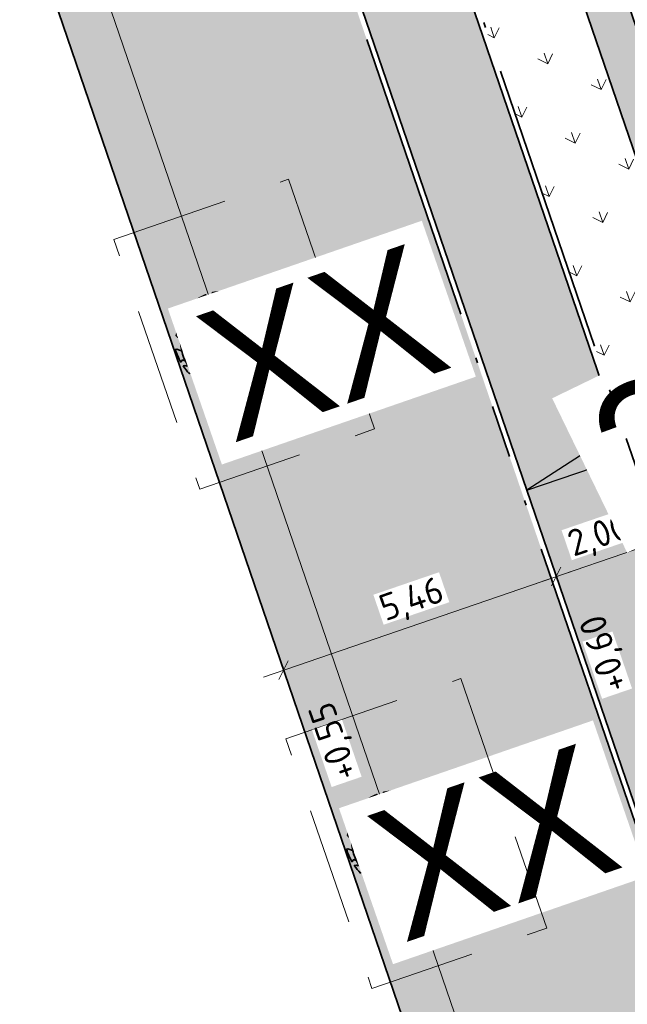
# Model space of a CAD drawing. Header units: metres. Extents: x 264779 to 275389, y 575281 to 580396.
# Tile 144 of 174: x 265509 to 265520, y 576968 to 576987. Entities that reach past the tile are written whole.
import ezdxf
from ezdxf.enums import TextEntityAlignment as Align

# ---------------------------------------------------------------- set-up
doc = ezdxf.new("R2018")
doc.units = ezdxf.units.M
doc.linetypes.add('B-WE-VH-KANTOPSLUITING_OPSLUITBAND_[AFMETINGEN1]-G', pattern=[10, 5.5, -0.875, 0, -0.875, 1, -0.875, 0, -0.875])
doc.linetypes.add('HIDDEN', pattern=[9.525, 6.35, -3.175])
for name, color, linetype, lineweight, true_color in [('B-WE-KL-TRACE-A', 9, 'Continuous', 13, 0x808080), ('N-GV-GR-BOOM-S', 7, 'Continuous', 35, 0x00a500), ('N-GV-GR-GRAS_BERMKRUIDENMENGSEL-A', 7, 'Continuous', 18, 0x00a500), ('N-OI-RI-BELUCHTINGSDRAINAGE_PVC_160-G', 3, 'B-WE-RI-DRAINAGE_PVC_160-G', 35, 0x00ff00), ('N-WE-VH-VERHARDING_STRAATBAKSTEEN_WAALFORMAAT_HALF_PAARS-BRUIN-A', 7, 'Continuous', 18, 0x66332b)]:
    doc.layers.add(name, color=color, linetype=linetype, lineweight=lineweight, true_color=true_color)
for name, color, linetype, lineweight in [('N-WA-RI-DETAIL1-G', 1, 'HIDDEN', 18), ('N-WE-GW-TALUD_KRUIN-G', 3, 'Continuous', 35), ('N-WE-VH-KANTOPSLUITING_OPSLUITBAND_100x200-G', 60, 'B-WE-VH-KANTOPSLUITING_OPSLUITBAND_[AFMETINGEN1]-G', 35), ('N-WE-VH-VERHARDING_ASFALT-G', 40, 'Continuous', 35), ('N-WE-VH-VERHARDING_ASFALT_SLIJTLAAG-A', 40, 'Continuous', 18), ('N-WE-VH-VERHARDING_STRAATBAKSTEEN_WAALFORMAAT_HALF-G', 40, 'Continuous', 35), ('N-XX-AL-HOOGTELABEL-T25-M', 7, 'Continuous', 25), ('X-XX-AL-AANPIJLING-T25', 7, 'Continuous', 25), ('X-XX-AL-VERKANTING_ÉÉN_OOR-S', 7, 'Continuous', 25)]:
    doc.layers.add(name, color=color, linetype=linetype, lineweight=lineweight)
doc.layers.add('X-XX-AL-HULPLAAG-G', color=6, linetype='Continuous', lineweight=18, plot=False)
doc.styles.add('NLCS-ISO-ANNOTATIVE-T25', font='NLCS-ISO.ttf', dxfattribs={"height": 2.5})
doc.styles.add('NLCS-ISO-M1000-T25', font='NLCS-ISO.ttf', dxfattribs={"height": 2.5})
doc.styles.get("Standard").update_dxf_attribs({"font": 'arial.ttf'})
doc.linetypes.add('B-WE-RI-DRAINAGE_PVC_160-G', pattern='A,10.25,-3,[160,NLCS.shx,S=0.25,R=0,X=0,Y=0],-3.5,["o",Standard,S=1,R=0,X=-0.35,Y=-0.35],-3.25', length=20)
doc.dimstyles.new('NLCS-ANNOTATIVE-T25-SCHRAP', dxfattribs={"dimtxt": 2.5, "dimasz": 1.4, "dimexe": 2, "dimexo": 2, "dimgap": 0.7, "dimtad": 1, "dimzin": 0, "dimtxsty": 'NLCS-ISO-ANNOTATIVE-T25', "dimblk": 'OBLIQUE', "dimcen": 2.5, "dimdle": 2, "dimclrd": 256, "dimclre": 256, "dimclrt": 256, "dimadec": 1, "dimazin": 0, "dimtfac": 1, "dimtofl": 0, "dimtmove": 1, "dimatfit": 0, "dimldrblk": 'OBLIQUE', "dimfxl": 2, "dimfxlon": 1, "dimtfillclr": 256, "dimtolj": 1, "dimtzin": 0, "dimlwd": 18, "dimlwe": 18, "dimarcsym": 0})
pattern_1 = [(109.0885258, (229379.4453, 679350.7839), (-1.011904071, 0.491604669), [0.2109375, -1.380052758]), (64.0885258, (229379.4453, 679350.7839), (-1.011904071, 0.491604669), [0.2109375, -0.9140625]), (154.0885258, (229379.4453, 679350.7839), (-0.491604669, -1.011904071), [0.2109375, -0.9140625])]

# ---------------------------------------------------------------- blocks, each defined once
blk = doc.blocks.new('_Oblique')
at = {"color": 0, "linetype": 'ByBlock', "lineweight": -2}
blk.add_line((-0.5, -0.5), (0.5, 0.5), dxfattribs=at)
blk = doc.blocks.new('*D284')
at = {"layer": 'Defpoints', "color": 0, "transparency": 16777216}
for p in [(265521.039, 576976.943), (265519.146, 576976.295), (265519.146, 576976.295)]:
    blk.add_point(p, dxfattribs=at)
at = {"layer": 'X-XX-AL-AANPIJLING-T25', "lineweight": 18, "transparency": 16777216}
for p, q in [((265521.039, 576976.943), (265520.909, 576977.321)), ((265521.417, 576977.072), (265518.768, 576976.166)), ((265519.146, 576976.295), (265519.017, 576976.674))]:
    blk.add_line(p, q, dxfattribs=at)
at = {"layer": 'X-XX-AL-AANPIJLING-T25', "lineweight": 18, "transparency": 16777216, "xscale": 0.28, "yscale": 0.28, "zscale": 0.28}
for p, rotation in [((265521.039, 576976.943), 18.89148066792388), ((265519.146, 576976.295), 198.8914806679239)]:
    blk.add_blockref('_Oblique', p, dxfattribs=dict(at, rotation=rotation))
at = {"layer": 'X-XX-AL-AANPIJLING-T25', "transparency": 16777216, "insert": (265519.95, 576977.035), "char_height": 0.5, "attachment_point": 5, "rotation": 18.8915, "style": 'NLCS-ISO-ANNOTATIVE-T25', "bg_fill": 3, "box_fill_scale": 1.1, "bg_fill_color": 256, "bg_fill_true_color": 13158600, "bg_fill_transparency": 0}
blk.add_mtext('\\A1;2,00', dxfattribs=at)
blk = doc.blocks.new('*D302')
at = {"layer": 'Defpoints', "color": 0, "transparency": 16777216}
for p in [(265519.146, 576976.295), (265513.985, 576974.523), (265513.985, 576974.523)]:
    blk.add_point(p, dxfattribs=at)
at = {"layer": 'X-XX-AL-AANPIJLING-T25', "lineweight": 18, "transparency": 16777216}
for p, q in [((265519.146, 576976.295), (265519.016, 576976.673)), ((265519.525, 576976.425), (265513.607, 576974.393)), ((265513.985, 576974.523), (265513.855, 576974.902))]:
    blk.add_line(p, q, dxfattribs=at)
at = {"layer": 'X-XX-AL-AANPIJLING-T25', "lineweight": 18, "transparency": 16777216, "xscale": 0.28, "yscale": 0.28, "zscale": 0.28}
for p, rotation in [((265519.146, 576976.295), 18.94766157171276), ((265513.985, 576974.523), 198.9476615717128)]:
    blk.add_blockref('_Oblique', p, dxfattribs=dict(at, rotation=rotation))
at = {"layer": 'X-XX-AL-AANPIJLING-T25', "transparency": 16777216, "insert": (265516.423, 576975.825), "char_height": 0.5, "attachment_point": 5, "rotation": 18.9477, "style": 'NLCS-ISO-ANNOTATIVE-T25', "bg_fill": 3, "box_fill_scale": 1.1, "bg_fill_color": 256, "bg_fill_true_color": 13158600, "bg_fill_transparency": 0}
blk.add_mtext('\\A1;5,46', dxfattribs=at)
blk = doc.blocks.new('*U245')
h = blk.add_hatch(color=256)
h.dxf.hatch_style = 1
h.paths.add_polyline_path([(-9.469, -3.217), (0, 0), (-0.804, 2.367)])
at = {"flags": 128}
blk.add_lwpolyline([(-9.469, -3.217), (0, 0), (-0.804, 2.367), (-9.469, -3.217)], dxfattribs=at)
at = {"lineweight": 30, "flags": 35}
blk.add_attdef('HELLING', text='', height=2.5, rotation=25.76396, dxfattribs=at).set_placement((-4.537, 4.614), align=Align.TOP_RIGHT)
blk = doc.blocks.new('BOOM')
blk.add_lwpolyline([(0.399, 4.344), (0.407, 4.354), (0.414, 4.362), (0.422, 4.369), (0.429, 4.376), (0.436, 4.383), (0.442, 4.39), (0.449, 4.397), (0.456, 4.406), (0.462, 4.416), (0.468, 4.428), (0.473, 4.442), (0.476, 4.459), (0.477, 4.479), (0.475, 4.504), (0.469, 4.533), (0.438, 4.642, -0.52938), (0.488, 4.701, -0.087139), (2.045, 4.264, -0.372341), (2.106, 4.124), (2.17, 3.798), (2.01, 3.638), (1.837, 3.675), (1.629, 3.519), (1.709, 3.321), (1.923, 3.252), (2.5, 3.385), (2.641, 3.307), (2.627, 3.183), (2.496, 3.102), (2.376, 2.712), (2.529, 2.462), (2.921, 3.086, -0.504641), (3.14, 2.895, 0.331948), (3.267, 2.693, 0.282008), (3.681, 2.769), (3.648, 2.752, -0.512156), (3.838, 2.751, -0.16076), (4.697, -0.052), (4.589, -0.156), (4.588, -0.271), (4.483, -0.29), (4.496, -0.404), (4.332, -0.351), (4.282, -0.479), (4.484, -0.613), (4.548, -0.664), (4.659, -0.552, -0.106371), (4.002, -2.407), (3.416, -2.029), (3.308, -2.104), (3.238, -1.793), (3.03, -1.543), (2.788, -1.545), (2.793, -1.835), (2.61, -2.469), (2.637, -2.59), (2.771, -2.609), (3.623, -2.935, -0.236298), (-0.208, -4.622, 0.159625), (-0.32, -4.398, 0.350802), (-0.29, -4.175, -0.504641), (-0.553, -4.05), (-0.489, -3.845), (-0.597, -3.653), (-0.739, -3.667), (-0.76, -3.821), (-0.868, -3.883), (-0.996, -3.785), (-1.106, -3.204), (-1.19, -3.12), (-1.403, -3.126), (-1.462, -3.379), (-1.549, -3.406), (-1.631, -3.617), (-1.847, -3.501, 0.733583), (-1.768, -3.663, -0.861625), (-1.724, -3.806, 0.279978), (-1.884, -4.05), (-1.877, -4.059, -0.827056), (-2.036, -4.225, -0.116774), (-3.828, -2.357), (-3.793, -2.35), (-3.765, -2.342), (-3.742, -2.333), (-3.724, -2.324), (-3.71, -2.313), (-3.7, -2.303), (-3.692, -2.292), (-3.474, -2.014), (-3.469, -2.004), (-3.465, -1.994), (-3.462, -1.985), (-3.459, -1.976), (-3.456, -1.967), (-3.452, -1.957), (-3.449, -1.946), (-3.444, -1.935), (-3.438, -1.923), (-3.431, -1.909), (-3.424, -1.895), (-3.416, -1.881), (-3.408, -1.866), (-3.401, -1.851), (-3.395, -1.836), (-3.389, -1.821), (-3.385, -1.806), (-3.381, -1.792), (-3.38, -1.779), (-3.379, -1.766), (-3.38, -1.755), (-3.382, -1.745), (-3.385, -1.737), (-3.389, -1.731), (-3.395, -1.726), (-3.402, -1.723), (-3.41, -1.722), (-3.419, -1.721), (-3.428, -1.72), (-3.438, -1.719), (-3.449, -1.717), (-3.459, -1.715), (-3.47, -1.711), (-3.481, -1.706), (-3.493, -1.699), (-3.504, -1.692), (-3.516, -1.684), (-3.528, -1.675), (-3.54, -1.665), (-3.552, -1.656), (-3.565, -1.646), (-3.577, -1.635), (-3.59, -1.625), (-3.602, -1.614), (-3.826, -1.87), (-3.837, -1.858), (-3.847, -1.844), (-3.857, -1.83), (-3.865, -1.814), (-3.876, -1.799), (-3.89, -1.786), (-3.911, -1.778), (-3.94, -1.774), (-3.982, -1.778), (-4.037, -1.791), (-4.109, -1.814, -0.040997), (-4.417, -0.947), (-4.257, -0.975), (-4.114, -1.066), (-4.038, -0.997), (-3.947, -0.855), (-4.035, -0.721), (-3.986, -0.523), (-4.167, -0.508), (-4.289, -0.39), (-4.51, -0.535, -0.05814), (-4.599, 0.764), (-4.473, 0.74), (-3.963, 0.336), (-3.743, 0.412), (-2.884, 0.639), (-2.811, 0.922), (-3.143, 1.054), (-3.194, 1.163), (-3.8, 1.46), (-3.813, 1.631), (-4.018, 1.804), (-4.101, 1.973), (-3.961, 2.193), (-3.649, 2.242), (-3.365, 2.427), (-3.362, 2.619), (-3.539, 2.827), (-3.492, 2.915), (-3.562, 3.052, -0.13428), (-1.534, 4.458, -0.541727), (-1.472, 4.41), (-1.482, 4.277), (-1.48, 4.209), (-1.471, 4.156), (-1.456, 4.117), (-1.437, 4.088), (-1.415, 4.066), (-1.393, 4.05), (-1.371, 4.035), (-1.351, 4.019), (-1.333, 4.003), (-1.317, 3.988), (-1.301, 3.973), (-1.287, 3.96), (-1.272, 3.949), (-1.257, 3.942), (-1.242, 3.938), (-1.226, 3.939), (-1.209, 3.943), (-1.192, 3.95), (-1.173, 3.959), (-1.155, 3.969), (-1.136, 3.98), (-1.116, 3.989), (-1.097, 3.997), (-1.077, 4.003), (-1.057, 4.008), (-1.038, 4.011), (-1.019, 4.013), (-1.001, 4.016), (-0.983, 4.019), (-0.966, 4.024), (-0.95, 4.031), (-0.935, 4.04), (-0.922, 4.051), (-0.909, 4.064), (-0.897, 4.079), (-0.888, 3.987), (-0.867, 3.963), (-0.769, 3.797), (-0.563, 3.684), (-0.855, 4.156), (-0.849, 4.171), (-0.845, 4.184), (-0.844, 4.198), (-0.844, 4.212), (-0.848, 4.225), (-0.854, 4.239), (-0.865, 4.253), (-0.878, 4.268), (-0.896, 4.284), (-0.917, 4.303), (-0.941, 4.325), (-0.968, 4.351), (-0.998, 4.383), (-1.03, 4.421), (-1.106, 4.519, -0.543104), (-1.08, 4.593, -0.046766), (-0.216, 4.718, -0.385168), (-0.167, 4.678), (-0.14, 4.501), (-0.127, 4.446), (-0.112, 4.407), (-0.096, 4.382), (-0.079, 4.368), (-0.061, 4.361), (-0.043, 4.358), (-0.025, 4.357), (-0.008, 4.355), (0.009, 4.352), (0.025, 4.348), (0.041, 4.343), (0.056, 4.337), (0.071, 4.33), (0.086, 4.324), (0.1, 4.317), (0.114, 4.31), (0.128, 4.304), (0.141, 4.297), (0.154, 4.29), (0.166, 4.283), (0.177, 4.276), (0.186, 4.268), (0.195, 4.26), (0.202, 4.252), (0.208, 4.243), (0.213, 4.234), (0.218, 4.226), (0.223, 4.219), (0.228, 4.213), (0.233, 4.208), (0.24, 4.205), (0.248, 4.203), (0.256, 4.204), (0.266, 4.207), (0.276, 4.211), (0.287, 4.217), (0.298, 4.225), (0.31, 4.234), (0.321, 4.244), (0.332, 4.256), (0.342, 4.269), (0.353, 4.282), (0.363, 4.295), (0.372, 4.309), (0.381, 4.321), (0.39, 4.333)], format="xyb", close=True)
blk.add_circle((0, 0), 0.138)
at = {"lineweight": 30, "flags": 104}
blk.add_attdef('01', text='', height=1.8, dxfattribs=at).set_placement((-2.447, 3.094), align=Align.TOP_LEFT)

msp = doc.modelspace()

# ---------------------------------------------------------------- hatches: boundary and pattern name
at = {"layer": 'B-WE-KL-TRACE-A'}
h = msp.add_hatch(dxfattribs=at)
h.set_pattern_fill('DOTS', color=256, scale=0.5)
h.set_pattern_definition([(0, (265713.50372, 576754.34745), (0.079375, 0.15875), [0, -0.15875])])
h.paths.add_polyline_path([(265257.497, 576901.576), (265280.092, 576836.285), (265298.31, 576783.268), (265291.791, 576781.392), (265239.384, 576934.357), (265222.655, 576983.209), (265230.7, 576979.939), (265245.297, 576937.421), (265245.427, 576937.04)])
h.paths.add_polyline_path([(265223.141, 576984.793), (265219.917, 576993.606), (265211.971, 577028.584), (265210.547, 577042.097), (265222.786, 577002.989), (265229.989, 576982.009)])
h.paths.add_polyline_path([(265207.488, 577055.376), (265208.876, 577042.208), (265202.774, 577069.069)])
h.paths.add_polyline_path([(265194.59, 577097.909), (265209.11, 577055.736), (265209.669, 577050.426), (265224.354, 577003.504), (265246.856, 576937.963), (265259.058, 576902.111), (265281.655, 576836.813), (265331.28, 576692.401), (265402.247, 576711.023), (265417.831, 576715.057), (265434.246, 576719.393), (265450.777, 576723.65), (265466.98, 576727.876), (265483.558, 576732.243), (265517.748, 576741.103), (265533.987, 576745.376), (265551.26, 576749.845), (265566.674, 576753.911), (265582.241, 576757.871), (265589.311, 576759.685), (265591.043, 576760.329), (265486.412, 577064.17), (265488.303, 577064.821), (265593.602, 576759.04), (265591.727, 576758.343), (265591.58, 576758.769), (265589.803, 576758.108), (265582.65, 576756.272), (265567.088, 576752.314), (265551.677, 576748.248), (265534.403, 576743.779), (265518.165, 576739.506), (265483.975, 576730.646), (265467.398, 576726.28), (265451.191, 576722.053), (265434.662, 576717.796), (265418.248, 576713.46), (265402.664, 576709.426), (265330.216, 576690.416), (265298.846, 576781.706), (265290.739, 576779.372), (265237.824, 576933.823), (265212.508, 577007.744), (265210.34, 577028.314), (265197.8, 577083.516), (265193.03, 577097.371)])
at = {"layer": 'N-GV-GR-GRAS_BERMKRUIDENMENGSEL-A'}
h = msp.add_hatch(dxfattribs=at)
h.set_pattern_fill('AGR-KRUIDEN', color=256, scale=0.5625, pattern_type=2)
h.set_pattern_definition(pattern_1)
edge = h.paths.add_edge_path()
edge.add_line((265544.192, 576895.666), (265546.356, 576896.476))
edge.add_line((265546.356, 576896.476), (265508.74, 577006.395))
edge.add_line((265508.74, 577006.395), (265502.494, 577024.584))
edge.add_line((265502.494, 577024.584), (265501.502, 577024.714))
edge.add_arc((265500.991, 577016.9), 7.83, 86.2552, 97.004)
edge.add_line((265500.036, 577024.672), (265499.053, 577024.486))
edge.add_line((265499.053, 577024.486), (265499.122, 577024.136))
edge.add_line((265499.122, 577024.136), (265499.682, 577022.506))
edge.add_line((265499.682, 577022.506), (265496.419, 577021.386))
edge.add_line((265496.419, 577021.386), (265497.88, 577017.13))
edge.add_line((265497.88, 577017.13), (265499.544, 577012.439))
edge.add_line((265499.544, 577012.439), (265501.088, 577012.255))
edge.add_line((265501.088, 577012.255), (265540.334, 576897.439))
edge.add_line((265540.334, 576897.439), (265543.159, 576898.476))
edge.add_line((265543.159, 576898.476), (265544.192, 576895.666))
edge = h.paths.add_edge_path()
edge.add_line((265546.66, 576895.587), (265544.512, 576894.792))
edge.add_line((265544.512, 576894.792), (265545.439, 576892.27))
edge.add_line((265545.439, 576892.27), (265542.476, 576891.172))
edge.add_line((265542.476, 576891.172), (265587.997, 576757.999))
edge.add_line((265587.997, 576757.999), (265589.325, 576758.45))
edge.add_line((265589.325, 576758.45), (265589.374, 576758.308))
edge.add_arc((265586.801, 576765.883), 8, 288.7583, 298.8426)
edge.add_line((265590.66, 576758.875), (265589.455, 576762.422))
edge.add_line((265589.455, 576762.422), (265590.43, 576767.326))
edge.add_line((265590.43, 576767.326), (265573.686, 576816.611))
edge.add_line((265573.686, 576816.611), (265546.66, 576895.587))
h = msp.add_hatch(dxfattribs=at)
h.set_pattern_fill('AGR-KRUIDEN', color=256, scale=0.5625, pattern_type=2)
h.set_pattern_definition(pattern_1)
edge = h.paths.add_edge_path()
edge.add_line((265525.933, 576962.949), (265527.523, 576963.492))
edge.add_line((265527.523, 576963.492), (265523.242, 576976.003))
edge.add_line((265523.242, 576976.003), (265523.45, 576976.074))
edge.add_line((265523.45, 576976.074), (265512.619, 577007.724))
edge.add_line((265512.619, 577007.724), (265509.696, 577016.235))
edge.add_line((265509.696, 577016.235), (265509.488, 577016.163))
edge.add_line((265509.488, 577016.163), (265508.35, 577019.478))
edge.add_arc((265500.992, 577016.951), 7.78, 18.9534, 49.9498)
edge.add_line((265505.998, 577022.906), (265505.192, 577023.499))
edge.add_line((265505.192, 577023.499), (265510.821, 577007.108))
edge.add_line((265510.821, 577007.108), (265525.933, 576962.949))
at = {"layer": 'N-WE-VH-VERHARDING_ASFALT_SLIJTLAAG-A'}
h = msp.add_hatch(dxfattribs=at)
h.set_pattern_fill('AVH-OVERIG_01', color=256, scale=1.125, angle=359.803, style=0, pattern_type=2)
h.set_pattern_definition([(63.89148067, (53431.0888, 115509.4455), (-1.01020742, 0.4950817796), []), (63.89148067, (53431.1034, 115509.4029), (-0.50510371, 0.2475408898), [-0.16875, 0.225, -0.16875]), (63.89148067, (53431.118, 115509.3603), (-1.01020742, 0.4950817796), []), (153.89148067, (53431.0888, 115509.4455), (-0.4950817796, -1.01020742), []), (153.89148067, (53431.1034, 115509.4029), (-0.2475408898, -0.50510371), [-0.16875, 0.225, -0.16875]), (153.89148067, (53431.118, 115509.3603), (-0.4950817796, -1.01020742), [])])
h.paths.add_polyline_path([(265510.128, 577017.441), (265509.371, 577017.181), (265512.619, 577007.724), (265523.774, 576975.128), (265524.53, 576975.387), (265513.375, 577007.984)])
at = {"layer": 'N-WE-VH-VERHARDING_STRAATBAKSTEEN_WAALFORMAAT_HALF_PAARS-BRUIN-A'}
h = msp.add_hatch(dxfattribs=at)
h.set_pattern_fill('AVH-SBS_WAALFORMAAT_HALFST', color=256, scale=28.125, angle=359.8649, style=0, pattern_type=2)
h.set_pattern_definition([(18.95339914, (53431.10338, 115509.40288), (-0.09134972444, 0.2660014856), []), (108.95339914, (53432.1674, 115509.7683), (-1.0640059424, -0.3653988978), [0.28125, -0.28125]), (108.95339914, (53431.544, 115509.8516), (-1.0640059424, -0.3653988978), [0.28125, -0.28125]), (18.95339914, (53431.5897, 115509.7186), (-0.1826994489, 0.5320029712), [0, -1.125, 0, 0, 0]), (18.95339914, (53432.03036, 115510.1673), (-0.1826994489, 0.5320029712), [0, -1.125, 0, 0, 0])])
edge = h.paths.add_edge_path()
edge.add_line((265573.781, 576816.644), (265590.533, 576767.333))
edge.add_line((265590.533, 576767.333), (265592.599, 576767.469))
edge.add_line((265592.599, 576767.469), (265575.674, 576817.289))
edge.add_line((265575.674, 576817.289), (265526.519, 576960.929))
edge.add_line((265526.519, 576960.929), (265525.817, 576962.981))
edge.add_line((265525.817, 576962.981), (265510.727, 577007.076))
edge.add_line((265510.727, 577007.076), (265505.058, 577023.583))
edge.add_arc((265500.992, 577016.951), 7.78, 58.4908, 78.0135)
edge.add_line((265502.607, 577024.561), (265508.835, 577006.427))
edge.add_line((265508.835, 577006.427), (265573.781, 576816.644))

# ---------------------------------------------------------------- linework, layer by layer
at = {"layer": 'N-OI-RI-BELUCHTINGSDRAINAGE_PVC_160-G'}
for centre in [(265512.86, 576980.752), (265516.098, 576971.291)]:
    msp.add_circle(centre, 0.823, dxfattribs=at)
at = {"layer": 'N-WA-RI-DETAIL1-G', "ltscale": 0.35, "flags": 128}
msp.add_lwpolyline([(265510.773, 576982.678), (265514.082, 576983.818), (265515.71, 576979.09), (265512.401, 576977.951)], close=True, dxfattribs=at)
at = {"layer": 'N-WE-GW-TALUD_KRUIN-G', "ltscale": 0.99999, "flags": 128}
msp.add_lwpolyline([(265546.356, 576896.476), (265544.192, 576895.666), (265543.159, 576898.476), (265540.334, 576897.439), (265501.088, 577012.255), (265499.544, 577012.439), (265497.88, 577017.13), (265496.419, 577021.386), (265499.682, 577022.506), (265499.122, 577024.136), (265499.053, 577024.486)], dxfattribs=at)
at = {"layer": 'N-WE-VH-VERHARDING_ASFALT-G', "flags": 128}
msp.add_lwpolyline([(265509.371, 577017.181), (265512.619, 577007.724), (265523.774, 576975.128), (265524.53, 576975.387), (265513.375, 577007.984), (265510.128, 577017.441)], close=True, dxfattribs=at)
at = {"layer": 'N-WE-VH-VERHARDING_STRAATBAKSTEEN_WAALFORMAAT_HALF-G', "flags": 128}
for points in [[(265590.677, 576759.137), (265589.559, 576762.429), (265590.533, 576767.333), (265573.781, 576816.644), (265508.835, 577006.427), (265502.607, 577024.561)], [(265527.555, 576963.398), (265525.871, 576962.822), (265510.727, 577007.076), (265505.058, 577023.583)]]:
    msp.add_lwpolyline(points, dxfattribs=at)
at = {"layer": 'X-XX-AL-HULPLAAG-G', "flags": 128}
msp.add_lwpolyline([(265498.452, 577022.805), (265504.578, 577004.968), (265569.522, 576815.191), (265587.212, 576763.12)], dxfattribs=at)

# ---------------------------------------------------------------- block references
at = {"layer": 'N-GV-GR-BOOM-S'}
ref = msp.add_blockref('BOOM', (265512.86, 576980.752), dxfattribs=dict(at, xscale=0.2, yscale=0.2, zscale=0.2, rotation=19.0885257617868))
lines = msp.add_mtext('XX', dxfattribs={"layer": '0', "insert": (265512.195, 576981.177), "char_height": 2.5, "attachment_point": 1, "rotation": 19.0885, "bg_fill": 3, "box_fill_scale": 1.125, "bg_fill_color": 256, "bg_fill_transparency": 0})
ref.add_attrib('01', '', (265512.195, 576981.177)).embed_mtext(lines)
ref = msp.add_blockref('BOOM', (265516.098, 576971.291), dxfattribs=dict(at, xscale=0.2, yscale=0.2, zscale=0.2, rotation=19.0885257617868))
lines = msp.add_mtext('XX', dxfattribs={"layer": '0', "insert": (265515.433, 576971.715), "char_height": 2.5, "attachment_point": 1, "rotation": 19.0885, "bg_fill": 3, "box_fill_scale": 1.125, "bg_fill_color": 256, "bg_fill_transparency": 0})
ref.add_attrib('01', '', (265515.433, 576971.715)).embed_mtext(lines)

# ---------------------------------------------------------------- next in the draw order: dimensions: what is measured, and where the dimension line sits
at = {"layer": 'X-XX-AL-AANPIJLING-T25'}
dim = msp.add_linear_dim(base=(265519.146, 576976.295), p1=(265521.039, 576976.943), p2=(265519.146, 576976.295), angle=18.8915, dimstyle='NLCS-ANNOTATIVE-T25-SCHRAP', override={"dimtfill": 1}, dxfattribs=at)
dim.commit()
dim.dimension.update_dxf_attribs({"geometry": '*D284', "text_midpoint": (265519.95, 576977.035)})

# ---------------------------------------------------------------- next in the draw order: block references
at = {"layer": 'X-XX-AL-VERKANTING_ÉÉN_OOR-S'}
ref = msp.add_blockref('*U245', (265520.48, 576978.576), dxfattribs=dict(at, xscale=0.1999999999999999, yscale=0.1999999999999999, zscale=0.1999999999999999, rotation=0.1275231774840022))
lines = msp.add_mtext('2,0%', dxfattribs={"layer": '0', "insert": (265519.57, 576979.497), "char_height": 2.5, "attachment_point": 1, "rotation": 25.8915, "bg_fill": 3, "box_fill_scale": 1.15, "bg_fill_color": 256, "bg_fill_transparency": 0})
ref.add_attrib('HELLING', '', (265519.57, 576979.497)).embed_mtext(lines)

# ---------------------------------------------------------------- next in the draw order: dimensions: what is measured, and where the dimension line sits
at = {"layer": 'X-XX-AL-AANPIJLING-T25'}
dim = msp.add_aligned_dim(p1=(265519.146, 576976.295), p2=(265513.985, 576974.523), distance=0, dimstyle='NLCS-ANNOTATIVE-T25-SCHRAP', override={"dimtfill": 1}, dxfattribs=at)
dim.commit()
dim.dimension.update_dxf_attribs({"geometry": '*D302', "text_midpoint": (265516.423, 576975.825)})

# ---------------------------------------------------------------- next in the draw order: linework, layer by layer
at = {"layer": 'N-WA-RI-DETAIL1-G', "ltscale": 0.35, "flags": 128}
msp.add_lwpolyline([(265514.029, 576973.223), (265517.338, 576974.363), (265518.966, 576969.635), (265515.657, 576968.496)], close=True, dxfattribs=at)
at = {"layer": 'N-WE-VH-KANTOPSLUITING_OPSLUITBAND_100x200-G', "flags": 128}
for points in [[(265590.588, 576759.087), (265589.455, 576762.422), (265590.43, 576767.326), (265573.686, 576816.611), (265508.74, 577006.395), (265502.494, 577024.584)], [(265527.523, 576963.492), (265525.933, 576962.949), (265510.821, 577007.108), (265505.192, 577023.499)]]:
    msp.add_lwpolyline(points, dxfattribs=at)

# ---------------------------------------------------------------- next in the draw order: texts
at = {"layer": 'N-XX-AL-HOOGTELABEL-T25-M', "char_height": 0.5, "width": 1.04288, "attachment_point": 1, "rotation": 108.9534, "style": 'NLCS-ISO-M1000-T25', "bg_fill": 3, "box_fill_scale": 1.1, "bg_fill_color": 256, "bg_fill_transparency": 0}
for s, insert in [('+0,60', (265520.044, 576974.044)), ('+0,55', (265514.927, 576972.373))]:
    msp.add_mtext(s, dxfattribs=dict(at, insert=insert))

doc.saveas('drawing.dxf')
